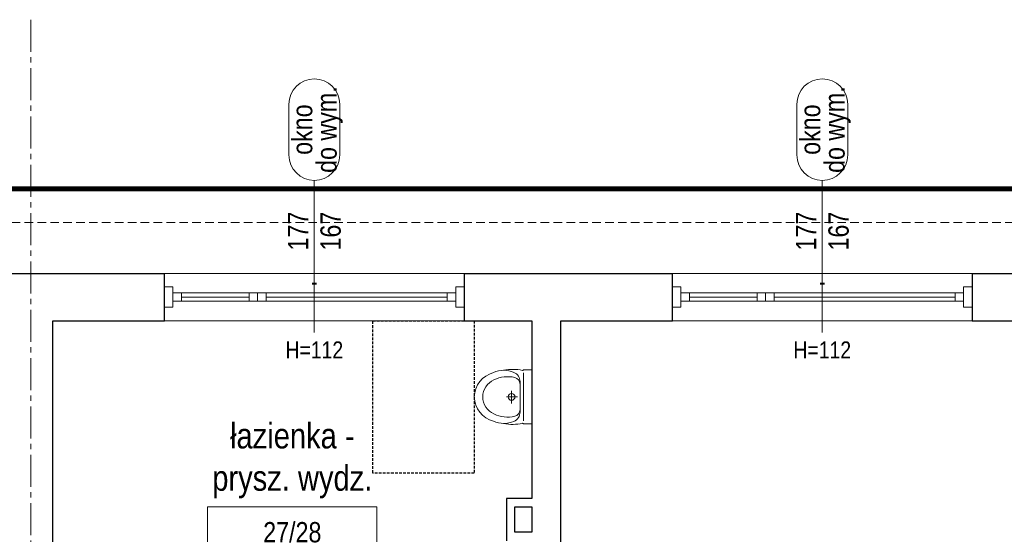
# Model space of a CAD drawing. Header units: millimetres. Extents: x -53179 to 121817, y -123620 to 254214.
# Tile 25 of 256: x 41975 to 47790, y -88622 to -85580. Entities that reach past the tile are written whole.
import ezdxf
from ezdxf.enums import TextEntityAlignment as Align

# ---------------------------------------------------------------- set-up
doc = ezdxf.new("R2010")
doc.units = ezdxf.units.MM
for name, pattern in [('xref_ACAD-LSN_dyspozytornia_PW_rzuty_12$0$CENTER2', [28.575, 19.05, -3.175, 3.175, -3.175]), ('xref_ACAD-LSN_dyspozytornia_PW_rzuty_12$0$DASHED', [19.05, 12.7, -6.35]), ('xref_ACAD-LSN_dyspozytornia_PW_rzuty_12$0$HIDDEN2', [4.7625, 3.175, -1.5875])]:
    doc.linetypes.add(name, pattern=pattern)
for name, color, linetype, lineweight in [('xref', 8, 'Continuous', 13), ('xref_ACAD-LSN_dyspozytornia_PW_rzuty_12$0$A opis pom', 8, 'Continuous', 9), ('xref_ACAD-LSN_dyspozytornia_PW_rzuty_12$0$A opis pom pow', 8, 'Continuous', 9), ('xref_ACAD-LSN_dyspozytornia_PW_rzuty_12$0$A opis stolarka', 8, 'Continuous', 9), ('xref_ACAD-LSN_dyspozytornia_PW_rzuty_12$0$A opis stolarka NWD typ', 8, 'Continuous', 9), ('xref_ACAD-LSN_dyspozytornia_PW_rzuty_12$0$A opis technologia', 8, 'Continuous', 13), ('xref_ACAD-LSN_dyspozytornia_PW_rzuty_12$0$A widok wyżej', 8, 'xref_ACAD-LSN_dyspozytornia_PW_rzuty_12$0$DASHED', 9), ('xref_ACAD-LSN_dyspozytornia_PW_rzuty_12$0$A wyposazenie sanitarne', 8, 'Continuous', 9), ('xref_ACAD-LSN_dyspozytornia_PW_rzuty_12$0$A zakres', 8, 'Continuous', 13), ('xref_ACAD-LSN_dyspozytornia_PW_rzuty_12$0$A-Glaz', 8, 'Continuous', 9), ('xref_ACAD-LSN_dyspozytornia_PW_rzuty_12$0$A-Wall', 8, 'Continuous', 25), ('xref_ACAD-LSN_dyspozytornia_PW_rzuty_12$0$S-Grid-Iden', 8, 'xref_ACAD-LSN_dyspozytornia_PW_rzuty_12$0$CENTER2', 9)]:
    doc.layers.add(name, color=color, linetype=linetype, lineweight=lineweight)
doc.layers.add('xref_ACAD-LSN_dyspozytornia_PW_rzuty_12$0$A opis ppoż okna', color=8, linetype='Continuous', lineweight=13, transparency=0.25)
doc.styles.add('xref_ACAD-LSN_dyspozytornia_PW_rzuty_12$0$STYL ASA', font='ARIALN.TTF')

# ---------------------------------------------------------------- blocks, each defined once
blk = doc.blocks.new('xref_ACAD-LSN_dyspozytornia_PW_rzuty_12$0$pisuar')
at = {"color": 0, "linetype": 'ByBlock', "lineweight": -2, "ltscale": 0.15}
for p, q in [((-16, 0), (-16, -4.71)), ((-16, 0), (16, 0)), ((16, 0), (16, -4.71)), ((0, -5), (-14.18, -5)), ((0, -5), (14.18, -5)), ((-8.97, -7), (0, -7)), ((8.97, -7), (0, -7)), ((0, -8.55), (0, -15.08)), ((-3.59, -12), (3.84, -12))]:
    blk.add_line(p, q, dxfattribs=at)
for points in [[(-15.63, -5.6, 0.108471), (-15.7, -16.67)], [(15.63, -5.6, -0.108471), (15.7, -16.67)]]:
    blk.add_lwpolyline(points, format="xyb", dxfattribs=at)
blk.add_circle((0, -12), 2, dxfattribs=at)
for centre, radius, start, end in [((-15.5, -4.71), 0.5, 180, 231.722), ((16.12, -5.5), 0.5, 128.278, 191.751), ((7.57, -11), 4, 13.2161, 90), ((8.97, -13), 6, 23.4768, 90), ((-6.49, -14.3), 18.45, 333.974, 13.2161), ((0.79, -16.55), 14.92, 335.648, 23.4768), ((0.5, -18.56), 15.45, 195.55397, 268.129), ((0, -18), 11, 270, 336.441)]:
    blk.add_arc(centre, radius, start, end, dxfattribs=at)
at = {"color": 0, "linetype": 'ByBlock', "lineweight": -2, "ltscale": 0.15, "extrusion": (0, 0, -1)}
for centre, radius, start, end in [((16.12, -5.5), 0.5, 128.278, 191.751), ((-15.5, -4.71), 0.5, 180, 231.722), ((0.79, -16.55), 14.92, 335.648, 23.4768), ((8.97, -13), 6, 23.4768, 90), ((-6.49, -14.3), 18.45, 333.974, 13.2161), ((7.57, -11), 4, 13.2161, 90), ((0, -18), 11, 270, 336.441), ((0.5, -18.56), 15.45, 195.55347, 268.12911)]:
    blk.add_arc(centre, radius, start, end, dxfattribs=at)
at = {"layer": 'Defpoints', "linetype": 'xref_ACAD-LSN_dyspozytornia_PW_rzuty_12$0$HIDDEN2', "ltscale": 0.5}
blk.add_lwpolyline([(-45, -34), (45, -34), (45, -94), (-45, -94)], close=True, dxfattribs=at)
blk = doc.blocks.new('xref_ACAD-LSN_dyspozytornia_PW_rzuty_12$0$blok do okna')
for points in [[(28.5, 2.5), (33.5, 2.5), (33.5, -2.5), (28.5, -2.5)], [(33.5, 2.5), (38.5, 2.5), (38.5, -2.5), (33.5, -2.5)]]:
    blk.add_lwpolyline(points, close=True)
for points in [[(-78.5, 0), (28.5, 0)], [(38.5, 0), (78.5, 0)]]:
    blk.add_lwpolyline(points)
blk = doc.blocks.new('xref_ACAD-LSN_dyspozytornia_PW_rzuty_12$0$wtag_UP')
at = {"transparency": 33554687, "elevation": 0}
for points in [[(0, 30), (0, -30)], [(0, -30), (0, -60)]]:
    blk.add_lwpolyline(points, dxfattribs=at)
at = {"layer": 'xref_ACAD-LSN_dyspozytornia_PW_rzuty_12$0$A opis stolarka NWD typ', "transparency": 33554687, "elevation": 0}
blk.add_lwpolyline([(15, 75, 1), (-15, 75), (-15, 45, 1), (15, 45)], format="xyb", close=True, dxfattribs=at)
at = {"ltscale": 0.1, "transparency": 33554687, "style": 'xref_ACAD-LSN_dyspozytornia_PW_rzuty_12$0$STYL ASA'}
blk.add_attdef('WINDOWS:SZEROKOŚĆ', text='', height=12, rotation=90, dxfattribs=at).set_placement((0, 0), align=Align.BOTTOM_CENTER)
blk.add_attdef('WINDOWS:WYSOKOŚĆ', text='', height=12, rotation=90, dxfattribs=at).set_placement((3.6, 0), align=Align.TOP_CENTER)
blk.add_attdef('WINDOWS:PARAPET', text='', height=10, dxfattribs=at).set_placement((0, -70.22, 0), align=Align.MIDDLE_CENTER)
at = {"layer": 'xref_ACAD-LSN_dyspozytornia_PW_rzuty_12$0$A opis ppoż okna', "ltscale": 0.1, "transparency": 33554687, "style": 'xref_ACAD-LSN_dyspozytornia_PW_rzuty_12$0$STYL ASA'}
blk.add_attdef('WINDOWS:PPOŻ', text='', height=10, dxfattribs=at).set_placement((0, -30, 0), align=Align.MIDDLE_CENTER)
at = {"layer": 'xref_ACAD-LSN_dyspozytornia_PW_rzuty_12$0$A opis stolarka NWD typ', "ltscale": 0.1, "transparency": 33554687, "style": 'xref_ACAD-LSN_dyspozytornia_PW_rzuty_12$0$STYL ASA'}
blk.add_attdef('WINDOWS:PODTYP', text='', height=12, rotation=90, dxfattribs=at).set_placement((1.2, 60), align=Align.TOP_CENTER)
blk.add_attdef('WINDOWS:TYP', text='', height=12, rotation=90, dxfattribs=at).set_placement((2.4, 60), align=Align.BOTTOM_CENTER)
blk = doc.blocks.new('xref_ACAD-LSN_dyspozytornia_PW_rzuty_12$0$tag wn')
blk.add_lwpolyline([(-25, -7.5), (25, -7.5), (25, 7.5), (-25, 7.5)], close=True)
at = {"style": 'xref_ACAD-LSN_dyspozytornia_PW_rzuty_12$0$STYL ASA'}
blk.add_attdef('ROOM:NO', text='', height=6, dxfattribs=at).set_placement((0, 0), align=Align.MIDDLE_CENTER)
at = {"layer": 'xref_ACAD-LSN_dyspozytornia_PW_rzuty_12$0$A opis pom pow', "style": 'xref_ACAD-LSN_dyspozytornia_PW_rzuty_12$0$STYL ASA'}
blk.add_attdef('ROOM:AREA', text='', height=6, dxfattribs=at).set_placement((0, -15), align=Align.MIDDLE_CENTER)
blk = doc.blocks.new('xref_ACAD-LSN_dyspozytornia_PW_rzuty_12')
at = {"layer": 'xref_ACAD-LSN_dyspozytornia_PW_rzuty_12$0$A widok wyżej', "linetype": 'xref_ACAD-LSN_dyspozytornia_PW_rzuty_12$0$DASHED', "lineweight": 9, "ltscale": 0.2}
for p, q in [((71921.68, 81981.22), (71744.68, 81981.22)), ((72221.68, 81981.22), (72044.68, 81981.22)), ((71744.68, 81953.22), (71921.68, 81953.22)), ((72044.68, 81953.22), (72221.68, 81953.22))]:
    blk.add_line(p, q, dxfattribs=at)
at = {"layer": 'xref_ACAD-LSN_dyspozytornia_PW_rzuty_12$0$A widok wyżej', "ltscale": 0.4}
blk.add_lwpolyline([(65352.68, 82011.22), (72855.68, 82011.22)], dxfattribs=at)
at = {"layer": 'xref_ACAD-LSN_dyspozytornia_PW_rzuty_12$0$A zakres', "linetype": 'xref_ACAD-LSN_dyspozytornia_PW_rzuty_12$0$DASHED', "const_width": 3}
blk.add_lwpolyline([(67446.18, 82031.22), (67446.18, 80639.22), (72869.68, 80639.22), (72869.68, 82031.22)], close=True, dxfattribs=at)
at = {"layer": 'xref_ACAD-LSN_dyspozytornia_PW_rzuty_12$0$A-Glaz', "linetype": 'Continuous', "lineweight": 9}
for p, q in [((71921.68, 81981.22), (71744.68, 81981.22)), ((72221.68, 81981.22), (72044.68, 81981.22)), ((71754.68, 81964.72), (71754.68, 81969.72)), ((71911.68, 81964.72), (71911.68, 81969.72)), ((72054.68, 81964.72), (72054.68, 81969.72)), ((72211.68, 81964.72), (72211.68, 81969.72)), ((71921.68, 81953.22), (71744.68, 81953.22)), ((72221.68, 81953.22), (72044.68, 81953.22))]:
    blk.add_line(p, q, dxfattribs=at)
for points in [[(71749.68, 81973.22), (71744.68, 81973.22), (71744.68, 81961.22), (71749.68, 81961.22)], [(71916.68, 81964.72), (71916.68, 81969.72), (71749.68, 81969.72), (71749.68, 81964.72)], [(71916.68, 81973.22), (71921.68, 81973.22), (71921.68, 81961.22), (71916.68, 81961.22)], [(72049.68, 81973.22), (72044.68, 81973.22), (72044.68, 81961.22), (72049.68, 81961.22)], [(72216.68, 81964.72), (72216.68, 81969.72), (72049.68, 81969.72), (72049.68, 81964.72)], [(72216.68, 81973.22), (72221.68, 81973.22), (72221.68, 81961.22), (72216.68, 81961.22)]]:
    blk.add_lwpolyline(points, close=True, dxfattribs=at)
at = {"layer": 'xref_ACAD-LSN_dyspozytornia_PW_rzuty_12$0$A-Wall', "linetype": 'Continuous', "lineweight": 25}
for p, q in [((71623.68, 81981.22), (71744.68, 81981.22)), ((71744.68, 81953.22), (71744.68, 81981.22)), ((71921.68, 81981.22), (72044.68, 81981.22)), ((71921.68, 81981.22), (71921.68, 81953.22)), ((72044.68, 81953.22), (72044.68, 81981.22)), ((72221.68, 81981.22), (72342.68, 81981.22)), ((72221.68, 81981.22), (72221.68, 81953.22)), ((71678.68, 81953.22), (71744.68, 81953.22)), ((71678.68, 81733.22), (71678.68, 81953.22)), ((71921.68, 81953.22), (71961.68, 81953.22)), ((71961.68, 81953.22), (71961.68, 81848.22)), ((71978.68, 81953.22), (72044.68, 81953.22)), ((71978.68, 81382.22), (71978.68, 81953.22)), ((72221.68, 81953.22), (72253.68, 81953.22)), ((71946.68, 81848.22), (71946.68, 81823.22)), ((71961.68, 81848.22), (71946.68, 81848.22)), ((71951.68, 81828.22), (71951.68, 81843.22)), ((71951.68, 81843.22), (71961.68, 81843.22)), ((71961.68, 81843.22), (71961.68, 81828.22)), ((71961.68, 81828.22), (71951.68, 81828.22))]:
    blk.add_line(p, q, dxfattribs=at)
at = {"layer": 'xref_ACAD-LSN_dyspozytornia_PW_rzuty_12$0$S-Grid-Iden'}
blk.add_lwpolyline([(71665.68, 82131.22), (71665.68, 80539.22)], dxfattribs=at)
at = {"layer": 'xref_ACAD-LSN_dyspozytornia_PW_rzuty_12$0$A opis pom', "linetype": 'Continuous', "lineweight": 9, "xscale": 2, "yscale": 2, "zscale": 2}
blk.add_blockref('xref_ACAD-LSN_dyspozytornia_PW_rzuty_12$0$tag wn', (71820.18, 81828.22), dxfattribs=at).add_auto_attribs({'ROOM:NO': '27/28', 'ROOM:AREA': '6,20m2'})
at = {"layer": 'xref_ACAD-LSN_dyspozytornia_PW_rzuty_12$0$A opis stolarka', "linetype": 'Continuous', "lineweight": 9}
ref = blk.add_blockref('xref_ACAD-LSN_dyspozytornia_PW_rzuty_12$0$wtag_UP', (71833.18, 82006.22, 0), dxfattribs=at)
ref.add_attrib('WINDOWS:TYP', 'okno', dxfattribs={"layer": 'xref_ACAD-LSN_dyspozytornia_PW_rzuty_12$0$A opis stolarka NWD typ', "ltscale": 0.1, "height": 12, "rotation": 90, "style": 'xref_ACAD-LSN_dyspozytornia_PW_rzuty_12$0$STYL ASA'}).set_placement((71835.58, 82066.22, 0), align=Align.BOTTOM_CENTER)
ref.add_attrib('WINDOWS:PODTYP', 'do wym.', dxfattribs={"layer": 'xref_ACAD-LSN_dyspozytornia_PW_rzuty_12$0$A opis stolarka NWD typ', "ltscale": 0.1, "height": 12, "rotation": 90, "style": 'xref_ACAD-LSN_dyspozytornia_PW_rzuty_12$0$STYL ASA'}).set_placement((71834.38, 82066.22, 0), align=Align.TOP_CENTER)
ref.add_attrib('WINDOWS:SZEROKOŚĆ', '177', dxfattribs={"layer": '0', "ltscale": 0.1, "height": 12, "rotation": 90, "style": 'xref_ACAD-LSN_dyspozytornia_PW_rzuty_12$0$STYL ASA'}).set_placement((71833.18, 82006.22, 0), align=Align.BOTTOM_CENTER)
ref.add_attrib('WINDOWS:WYSOKOŚĆ', '167', dxfattribs={"layer": '0', "ltscale": 0.1, "height": 12, "rotation": 90, "style": 'xref_ACAD-LSN_dyspozytornia_PW_rzuty_12$0$STYL ASA'}).set_placement((71836.78, 82006.22, 0), align=Align.TOP_CENTER)
ref.add_attrib('WINDOWS:PPOŻ', '-', dxfattribs={"layer": 'xref_ACAD-LSN_dyspozytornia_PW_rzuty_12$0$A opis ppoż okna', "ltscale": 0.1, "height": 10, "style": 'xref_ACAD-LSN_dyspozytornia_PW_rzuty_12$0$STYL ASA'}).set_placement((71833.18, 81976.22), align=Align.MIDDLE_CENTER)
ref.add_attrib('WINDOWS:PARAPET', 'H=112', dxfattribs={"layer": '0', "ltscale": 0.1, "height": 10, "style": 'xref_ACAD-LSN_dyspozytornia_PW_rzuty_12$0$STYL ASA'}).set_placement((71833.18, 81936), align=Align.MIDDLE_CENTER)
ref = blk.add_blockref('xref_ACAD-LSN_dyspozytornia_PW_rzuty_12$0$wtag_UP', (72133.18, 82006.22, 0), dxfattribs=at)
ref.add_attrib('WINDOWS:TYP', 'okno', dxfattribs={"layer": 'xref_ACAD-LSN_dyspozytornia_PW_rzuty_12$0$A opis stolarka NWD typ', "ltscale": 0.1, "height": 12, "rotation": 90, "style": 'xref_ACAD-LSN_dyspozytornia_PW_rzuty_12$0$STYL ASA'}).set_placement((72135.58, 82066.22, 0), align=Align.BOTTOM_CENTER)
ref.add_attrib('WINDOWS:PODTYP', 'do wym.', dxfattribs={"layer": 'xref_ACAD-LSN_dyspozytornia_PW_rzuty_12$0$A opis stolarka NWD typ', "ltscale": 0.1, "height": 12, "rotation": 90, "style": 'xref_ACAD-LSN_dyspozytornia_PW_rzuty_12$0$STYL ASA'}).set_placement((72134.38, 82066.22, 0), align=Align.TOP_CENTER)
ref.add_attrib('WINDOWS:SZEROKOŚĆ', '177', dxfattribs={"layer": '0', "ltscale": 0.1, "height": 12, "rotation": 90, "style": 'xref_ACAD-LSN_dyspozytornia_PW_rzuty_12$0$STYL ASA'}).set_placement((72133.18, 82006.22, 0), align=Align.BOTTOM_CENTER)
ref.add_attrib('WINDOWS:WYSOKOŚĆ', '167', dxfattribs={"layer": '0', "ltscale": 0.1, "height": 12, "rotation": 90, "style": 'xref_ACAD-LSN_dyspozytornia_PW_rzuty_12$0$STYL ASA'}).set_placement((72136.78, 82006.22, 0), align=Align.TOP_CENTER)
ref.add_attrib('WINDOWS:PPOŻ', '-', dxfattribs={"layer": 'xref_ACAD-LSN_dyspozytornia_PW_rzuty_12$0$A opis ppoż okna', "ltscale": 0.1, "height": 10, "style": 'xref_ACAD-LSN_dyspozytornia_PW_rzuty_12$0$STYL ASA'}).set_placement((72133.18, 81976.22), align=Align.MIDDLE_CENTER)
ref.add_attrib('WINDOWS:PARAPET', 'H=112', dxfattribs={"layer": '0', "ltscale": 0.1, "height": 10, "style": 'xref_ACAD-LSN_dyspozytornia_PW_rzuty_12$0$STYL ASA'}).set_placement((72133.18, 81936), align=Align.MIDDLE_CENTER)
at = {"layer": 'xref_ACAD-LSN_dyspozytornia_PW_rzuty_12$0$A wyposazenie sanitarne', "rotation": 270}
blk.add_blockref('xref_ACAD-LSN_dyspozytornia_PW_rzuty_12$0$pisuar', (71961.68, 81908.22), dxfattribs=at)
at = {"layer": 'xref_ACAD-LSN_dyspozytornia_PW_rzuty_12$0$A-Glaz', "linetype": 'Continuous', "lineweight": 9, "rotation": 180}
for p in [(71833.18, 81967.22), (72133.18, 81967.22)]:
    blk.add_blockref('xref_ACAD-LSN_dyspozytornia_PW_rzuty_12$0$blok do okna', p, dxfattribs=at)
at = {"layer": 'xref_ACAD-LSN_dyspozytornia_PW_rzuty_12$0$A opis technologia', "insert": (71820.18, 81848.22), "char_height": 15, "attachment_point": 8, "style": 'xref_ACAD-LSN_dyspozytornia_PW_rzuty_12$0$STYL ASA'}
blk.add_mtext_dynamic_manual_height_columns('łazienka - prysz. wydz.', width=105.8663, gutter_width=1, heights=[0], dxfattribs=at)

msp = doc.modelspace()

# ---------------------------------------------------------------- block references
at = {"layer": 'xref', "xscale": 10, "yscale": 10, "zscale": 10}
msp.add_blockref('xref_ACAD-LSN_dyspozytornia_PW_rzuty_12', (-674616.8, -906892.2), dxfattribs=at)

doc.saveas('drawing.dxf')
